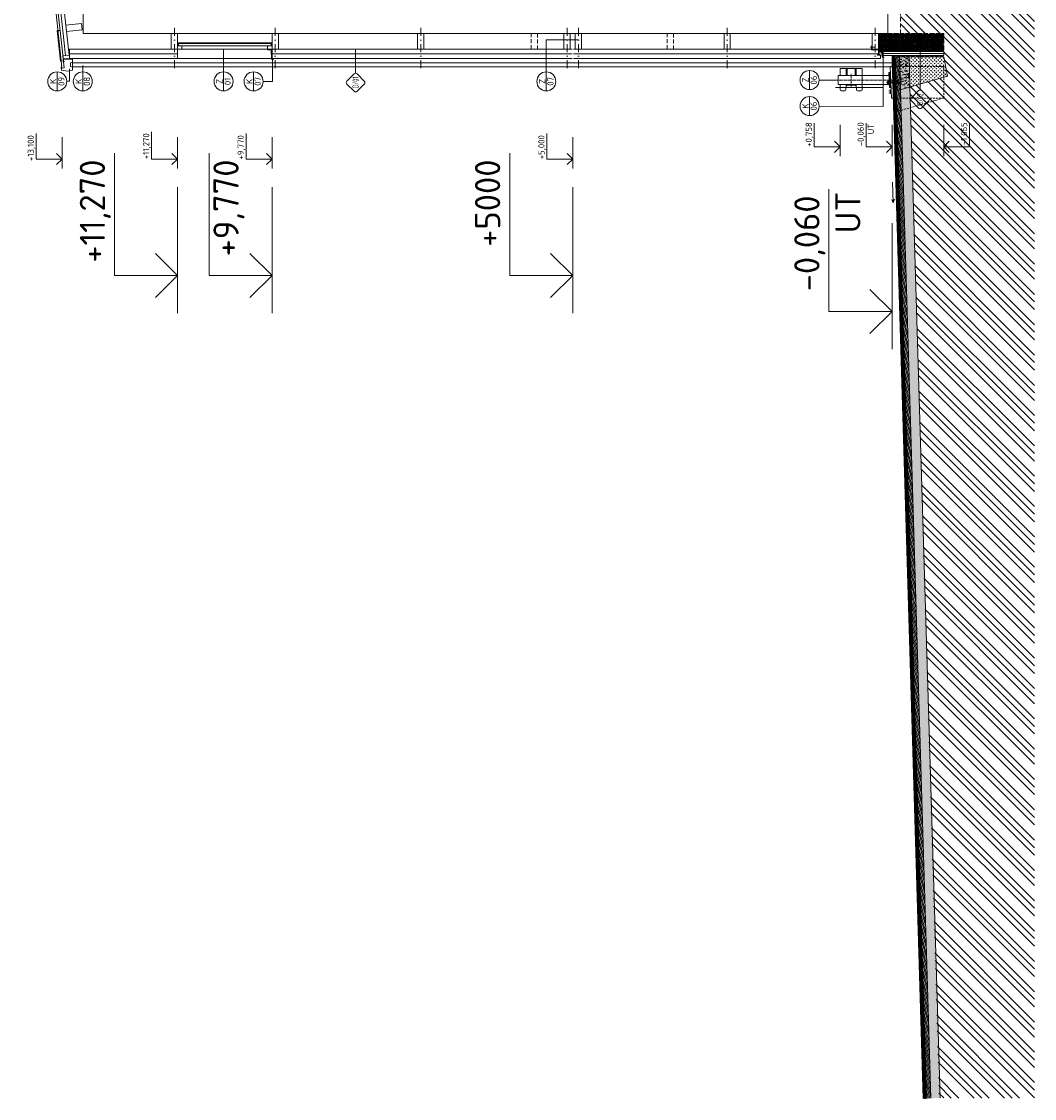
# Model space of a CAD drawing. Header units: millimetres. Extents: x -746391 to 410178, y -169697 to 100555.
# Tile 129 of 179: x 205221 to 221290, y -17492 to -413. Entities that reach past the tile are written whole.
import ezdxf
from ezdxf.enums import TextEntityAlignment as Align

# ---------------------------------------------------------------- set-up
doc = ezdxf.new("R2010")
doc.units = ezdxf.units.MM
for name, pattern in [('AM_DIN_G_W050', [13.75, 9.75, -1.5, 1, -1.5]), ('CENTERX2', [101.6, 63.5, -12.7, 12.7, -12.7]), ('DASHDOT', [25.4, 12.7, -6.35, 0, -6.35]), ('HIDDEN', [9.525, 6.35, -3.175]), ('ČÁRKOVANÁ', [19.05, 12.7, -6.35])]:
    doc.linetypes.add(name, pattern=pattern)
doc.layers.get('0').update_dxf_attribs({"color": 9})
doc.layers.add('_____detaily', color=9, linetype='Continuous')
for name, color, linetype, lineweight in [('A99_N_kce-pohl', 9, 'Continuous', 9), ('A99_N_kce-rez-sil', 9, 'Continuous', 18), ('A99_N_kce-rez-ten', 9, 'Continuous', 9), ('A99_N_koty-200-vysk', 9, 'Continuous', 9), ('A99_N_koty-50-vysk', 9, 'Continuous', 9), ('A99_N_sraf', 9, 'Continuous', 0), ('A99_N_znaceni 50', 9, 'Continuous', 5), ('A99_S_kce-pohl', 9, 'Continuous', 5), ('A99_S_kce-rez-sil', 9, 'Continuous', 15), ('A99_S_osy', 9, 'CENTERX2', 5), ('A99_S_sraf', 9, 'Continuous', 9)]:
    doc.layers.add(name, color=color, linetype=linetype, lineweight=lineweight)
doc.styles.add('A99_kota', font='isocpeur.ttf', dxfattribs={"height": 2})
doc.styles.add('A99_popis', font='isocpeur.ttf')
doc.linetypes.add('IZOLACE', pattern='A,0.00254,-2.54,[134,ltypeshp.shx,S=2.54,R=0,X=-2.54,Y=0],-5.08,[134,ltypeshp.shx,S=2.54,R=180,X=2.54,Y=0],-2.54', length=10.16254)
pattern_1 = [(50, (0, 0), (107.589027, -9.41282), [11.25, -123.75]), (355, (0, 0), (-20.8127, 112.82882), [9, -99]), (100.4514, (8.97, -0.78), (86.776407, 103.41593), [9.56103, -105.171317]), (46.1842, (0, 30), (160.08616, -24.82785), [16.875, -185.625]), (96.6356, (13.34, 27.93), (140.19941, 146.11768), [14.34154, -157.75695]), (351.1842, (0, 30), (140.19929, 146.11779), [13.5, -148.5]), (21, (15, 22.5), (89.536058, -60.392834), [11.25, -123.75]), (326, (15, 22.5), (36.4973, 108.772507), [9, -99]), (71.4514, (22.46, 17.47), (126.033394, 48.379575), [9.56103, -105.171317]), (37.5, (0, 0), (1.823978, 49.934078), [0, -97.8, 0, -100.5, 0, -99.375]), (7.5, (0, 0), (39.46043, 59.161757), [0, -57.3, 0, -95.55, 0, -37.875]), (327.5, (-33.45, 0), (80.0733654, -3.383231), [0, -37.5, 0, -117, 0, -155.25]), (317.5, (-48.45, 0), (87.477925, 15.015747), [0, -48.75, 0, -77.7, 0, -110.25])]
pattern_2 = [(105, (0, 0), (-19.3185165, -5.1763809), [])]

# ---------------------------------------------------------------- blocks, each defined once
blk = doc.blocks.new('*U79')
at = {"color": 0, "linetype": 'ByBlock', "lineweight": -2}
blk.add_line((-3, 0), (7, 0), dxfattribs=at)
for points in [[(0, 0), (0, 5), (0, 5), (9.7, 5)], [(-1.75, 1.75), (0, 0), (1.75, 1.75)]]:
    blk.add_lwpolyline(points, dxfattribs=at)
at = {"color": 0, "linetype": 'ByBlock', "lineweight": -2, "style": 'A99_kota'}
blk.add_attdef('POPIS', text='', height=2, rotation=360, dxfattribs=at).set_placement((9.2, 5.5), align=Align.BOTTOM_RIGHT)
blk.add_attdef('VYSKA', text='', height=2, rotation=360, dxfattribs=at).set_placement((9.2, 4.25), align=Align.TOP_RIGHT)
blk = doc.blocks.new('*U30')
at = {"color": 0, "linetype": 'ByBlock', "lineweight": -2}
blk.add_line((-3, 0), (7, 0), dxfattribs=at)
for points in [[(0, 0), (0, 5), (0, 5), (9.7, 5)], [(-1.75, 1.75), (0, 0), (1.75, 1.75)]]:
    blk.add_lwpolyline(points, dxfattribs=at)
at = {"color": 0, "linetype": 'ByBlock', "lineweight": -2, "style": 'A99_kota'}
for tag, p in [('VYSKA', (9.2, 7.75)), ('POPIS', (9.2, 4.5))]:
    blk.add_attdef(tag, text='', height=2, dxfattribs=at).set_placement(p, align=Align.TOP_RIGHT)
blk = doc.blocks.new('*U32')
at = {"color": 0, "linetype": 'ByBlock', "lineweight": -2}
blk.add_line((-3, 0), (7, 0), dxfattribs=at)
for points in [[(0, 0), (0, 5), (0, 5), (9.7, 5)], [(-1.75, 1.75), (0, 0), (1.75, 1.75)]]:
    blk.add_lwpolyline(points, dxfattribs=at)
at = {"color": 0, "linetype": 'ByBlock', "lineweight": -2, "style": 'A99_kota'}
for tag, p in [('VYSKA', (9.2, 7.75)), ('POPIS', (9.2, 4.5))]:
    blk.add_attdef(tag, text='', height=2, dxfattribs=at).set_placement(p, align=Align.TOP_RIGHT)
blk = doc.blocks.new('*U33')
at = {"color": 0, "linetype": 'ByBlock', "lineweight": -2}
blk.add_line((-3, 0), (7, 0), dxfattribs=at)
for points in [[(0, 0), (0, 8.2), (0, 8.2), (7.5, 8.2)], [(-1.75, 1.75), (0, 0), (1.75, 1.75)]]:
    blk.add_lwpolyline(points, dxfattribs=at)
at = {"color": 0, "linetype": 'ByBlock', "lineweight": -2, "style": 'A99_kota'}
for tag, p in [('VYSKA', (7.8, 10.95)), ('POPIS', (7, 7.7))]:
    blk.add_attdef(tag, text='', height=2, dxfattribs=at).set_placement(p, align=Align.TOP_RIGHT)
blk = doc.blocks.new('*U35')
at = {"color": 0, "linetype": 'ByBlock', "lineweight": -2}
blk.add_line((-3, 0), (7, 0), dxfattribs=at)
for points in [[(0, 0), (0, 8.2), (0, 8.2), (8.1, 8.2)], [(-1.75, 1.75), (0, 0), (1.75, 1.75)]]:
    blk.add_lwpolyline(points, dxfattribs=at)
at = {"color": 0, "linetype": 'ByBlock', "lineweight": -2, "style": 'A99_kota'}
for tag, p in [('VYSKA', (7.6, 10.95)), ('POPIS', (7.6, 7.7))]:
    blk.add_attdef(tag, text='', height=2, dxfattribs=at).set_placement(p, align=Align.TOP_RIGHT)
blk = doc.blocks.new('*U36')
at = {"color": 0, "linetype": 'ByBlock', "lineweight": -2}
blk.add_line((-3, 0), (7, 0), dxfattribs=at)
for points in [[(0, 0), (0, 8.2), (0, 8.2), (8.7, 8.2)], [(-1.75, 1.75), (0, 0), (1.75, 1.75)]]:
    blk.add_lwpolyline(points, dxfattribs=at)
at = {"color": 0, "linetype": 'ByBlock', "lineweight": -2, "style": 'A99_kota'}
for tag, p in [('VYSKA', (8.2, 10.95)), ('POPIS', (8.2, 7.7))]:
    blk.add_attdef(tag, text='', height=2, dxfattribs=at).set_placement(p, align=Align.TOP_RIGHT)
blk = doc.blocks.new('*U63')
at = {"color": 0}
for p, q in [((-0.72, 4.14), (-4.15, 0.71)), ((4.14, 0.71), (0.71, 4.14)), ((-4.15, -0.72), (-0.72, -4.15)), ((0.71, -4.15), (4.14, -0.72)), ((4.44, 0), (15.9, 0))]:
    blk.add_line(p, q, dxfattribs=at)
for centre, start, end in [((-3.43, 0), 135, 225), ((0, 3.42), 45, 135), ((3.42, 0), 315, 45), ((0, -3.43), 225, 315)]:
    blk.add_arc(centre, 1.01, start, end, dxfattribs=at)
at = {"color": 0, "linetype": 'ByBlock', "style": 'A99_popis', "width": 0.953108}
blk.add_attdef('SKLADBA', text='', height=3, rotation=0.0103, dxfattribs=at).set_placement((-2.86, -1.51), (2.86, -1.5), align=Align.FIT)
blk = doc.blocks.new('*U85')
at = {"color": 0}
for p, q in [((-0.72, 4.14), (-4.15, 0.71)), ((4.14, 0.71), (0.71, 4.14)), ((-4.15, -0.72), (-0.72, -4.15)), ((0.71, -4.15), (4.14, -0.72)), ((4.44, 0), (25.95, 0))]:
    blk.add_line(p, q, dxfattribs=at)
for centre, start, end in [((-3.43, 0), 135, 225), ((0, 3.42), 45, 135), ((3.42, 0), 315, 45), ((0, -3.43), 225, 315)]:
    blk.add_arc(centre, 1.01, start, end, dxfattribs=at)
at = {"color": 0, "linetype": 'ByBlock', "style": 'A99_popis', "width": 0.953108}
blk.add_attdef('SKLADBA', text='', height=3, rotation=0.0103, dxfattribs=at).set_placement((-2.86, -1.51), (2.86, -1.5), align=Align.FIT)
blk = doc.blocks.new('*U18')
at = {"color": 0, "linetype": 'ByBlock'}
blk.add_line((-3.02, 0), (3.02, 0), dxfattribs=at)
blk.add_circle((0, 0), 3.02, dxfattribs=at)
at = {"color": 0, "linetype": 'ByBlock', "style": 'A99_popis'}
for tag, p in [('KATEGORIE', (0, 1.31)), ('PRVEK', (0, -1.3))]:
    blk.add_attdef(tag, text='', height=2, dxfattribs=at).set_placement(p, align=Align.MIDDLE_CENTER)
blk = doc.blocks.new('*U245')
at = {"color": 0, "linetype": 'ByBlock', "lineweight": -2}
blk.add_line((-3, 0), (7, 0), dxfattribs=at)
for points in [[(-1.75, -1.75), (0, 0), (1.75, -1.75)], [(0, 0), (0, -8.2), (0, -8.2), (7.5, -8.2)]]:
    blk.add_lwpolyline(points, dxfattribs=at)
at = {"color": 0, "linetype": 'ByBlock', "lineweight": -2, "style": 'A99_kota'}
for tag, p in [('VYSKA', (7.8, -5.45)), ('POPIS', (7, -8.7))]:
    blk.add_attdef(tag, text='', height=2, dxfattribs=at).set_placement(p, align=Align.TOP_RIGHT)

msp = doc.modelspace()

# ---------------------------------------------------------------- hatches: boundary and pattern name
at = {"layer": 'A99_N_sraf', "linetype": 'Continuous', "lineweight": 0, "ltscale": 8}
h = msp.add_hatch(dxfattribs=at)
h.set_pattern_fill('ZDIVO-STR_PEV', color=1, scale=5, angle=90, style=2)
h.set_pattern_definition([(135, (168708.988, -21418.787), (-10.6066017, -10.6066017), []), (135, (168708.988, -21411.716), (-10.6066017, -10.6066017), []), (225, (168708.988, -21418.787), (7.0710678, -7.0710678), [])])
h.paths.add_polyline_path([(219047.3, -1527.5), (219096.9, -1513.2), (219080.6, -970), (219030.4, -970)])
h = msp.add_hatch(dxfattribs=at)
h.set_pattern_fill('ZEM_OBECNE', color=256, scale=10, angle=60, style=2)
h.set_pattern_definition(pattern_2)
h.paths.add_polyline_path([(219096.9, -1513.2), (219166.4, -1493.3), (219150.7, -970), (219080.6, -970)])
at = {"layer": 'A99_N_sraf', "linetype": 'Continuous', "lineweight": 0}
h = msp.add_hatch(dxfattribs=at)
h.set_pattern_fill('AR-CONC', color=1, scale=0.025, style=2)
h.set_pattern_definition([(50, (0, 0), (0.17931504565, -0.01568803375), [0.01875, -0.20625]), (355, (0, 0), (-0.0346878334, 0.18804803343), [0.015, -0.165]), (100.4514, (0.01494, -0.0013), (0.14462734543, 0.17235988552), [0.0159350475, -0.175285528]), (46.1842, (0, 0.05), (0.26681026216, -0.04137975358), [0.028125, -0.309375]), (96.6356, (0.02223, 0.04655), (0.2336656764, 0.24352946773), [0.023902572, -0.26292825]), (351.1842, (0, 0.05), (0.2336654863, 0.24352965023), [0.0225, -0.2475]), (21, (0.025, 0.0375), (0.14922676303, -0.10065472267), [0.01875, -0.20625]), (326, (0.025, 0.0375), (0.06082883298, 0.18128751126), [0.015, -0.165]), (71.4514, (0.03744, 0.02911), (0.21005565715, 0.08063262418), [0.0159350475, -0.175285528]), (37.5, (0, 0), (0.00303996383, 0.083223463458), [0, -0.163, 0, -0.1675, 0, -0.165625]), (7.5, (0, 0), (0.06576738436, 0.09860292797), [0, -0.0955, 0, -0.15925, 0, -0.063125]), (327.5, (-0.05575, 0), (0.133455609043, -0.005638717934), [0, -0.0625, 0, -0.195, 0, -0.25875]), (317.5, (-0.08075, 0), (0.145796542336, 0.02502624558), [0, -0.08125, 0, -0.1295, 0, -0.18375])])
h.paths.add_polyline_path([(219166.4, -1493.3), (219315.1, -1450.6), (219300.7, -970), (219150.5, -970)])
h = msp.add_hatch(dxfattribs=at)
h.set_pattern_fill('ZEM_NASYPANA', color=1, scale=0.1, style=2)
h.set_pattern_definition([(135, (0, -1017000), (-56.5685425, 2e-13), [20, -60]), (225, (-28.284, -1016957.574), (-2e-13, -56.5685425), [20, -60])])
h.paths.add_polyline_path([(219910.3, -1279.6), (219850, -970), (219300.7, -970), (219315.1, -1450.6)])
at = {"layer": 'A99_S_sraf', "linetype": 'Continuous', "lineweight": 0}
h = msp.add_hatch(dxfattribs=at)
h.set_pattern_fill('ZEM_PUVODNI', color=256, scale=85)
h.set_pattern_definition([(135, (213305, 600), (-240.4163, -240.4163), []), (135, (213305, 720.2), (-240.4163, -240.4163), []), (135, (213305, 840.4), (-240.4163, -240.4163), [])])
h.paths.add_polyline_path([(219777.4, -17485), (219422.4, -5026.1), (219315.1, -1450.6), (219910.3, -1279.6), (219850, -970), (219850, -600), (219165, -600), (219165, 83650), (221290, 83650), (221290, -17487.5)])
at = {"layer": 'A99_S_sraf', "lineweight": 0, "ltscale": 2, "transparency": 33554687}
h = msp.add_hatch(dxfattribs=at)
h.set_pattern_fill('ZELEZOBETON', color=256, scale=8, angle=90)
h.set_pattern_definition([(135, (0, 0), (-28.284271, -28.284271), []), (135, (7e-16, 11.314), (-28.284271, -28.284271), []), (135, (2e-15, 33.94), (-39.59798, -16.970563), [16, -8, 0, -8])])
h.paths.add_polyline_path([(219850, -600), (218815, -600), (218815, -890), (219850, -890)])
at = {"layer": 'A99_S_sraf', "linetype": 'Continuous', "lineweight": 0, "ltscale": 0.5}
h = msp.add_hatch(dxfattribs=at)
h.set_pattern_fill('AR-CONC', color=1, scale=15, style=2)
h.set_pattern_definition(pattern_1)
h.paths.add_polyline_path([(219300.7, -970), (219150.7, -970), (219162.2, -1354.6), (219171.1, -1354.2), (219171.8, -1371.2), (219172.5, -1388.2), (219163.2, -1388.6), (219166.4, -1493.3), (219315.1, -1450.6)])
at = {"layer": 'A99_S_sraf', "linetype": 'Continuous', "lineweight": 0, "ltscale": 8}
h = msp.add_hatch(dxfattribs=at)
h.set_pattern_fill('ZDIVO-STR_PEV', color=256, scale=5, angle=90, style=2)
h.set_pattern_definition([(135, (168708.988, -22878.787), (-10.6066017, -10.6066017), []), (135, (168708.988, -22871.716), (-10.6066017, -10.6066017), []), (225, (168708.988, -22878.787), (7.0710678, -7.0710678), [])])
h.paths.add_polyline_path([(219526.3, -17492.5), (219576.3, -17491), (219096.9, -1513.2), (219047.3, -1527.5)])
h = msp.add_hatch(dxfattribs=at)
h.set_pattern_fill('ZEM_OBECNE', color=256, scale=10, angle=60, style=2)
h.set_pattern_definition(pattern_2)
h.paths.add_polyline_path([(219576.3, -17491), (219646.2, -17488.9), (219166.4, -1493.3), (219096.9, -1513.2)])
at = {"layer": 'A99_S_sraf', "linetype": 'Continuous', "lineweight": 0}
h = msp.add_hatch(dxfattribs=at)
h.set_pattern_fill('AR-CONC', color=256, scale=15, style=2)
h.set_pattern_definition(pattern_1)
h.paths.add_polyline_path([(219272.3, -5025.2), (219646.1, -17489.1), (219796.2, -17484.4), (219422.3, -5023.7), (219315.1, -1450.6), (219166.4, -1493.3)])

# ---------------------------------------------------------------- linework, layer by layer
at = {"layer": '_____detaily', "linetype": 'HIDDEN', "lineweight": 5, "ltscale": 5}
msp.add_line((219844.3, -1627), (219057.2, -1855.1), dxfattribs=at)
at = {"layer": '_____detaily', "linetype": 'Continuous', "lineweight": 5}
for points in [[(219021, -1627), (219000.9, -1127)], [(218964, -1367.1), (218963.7, -1359.1), (218978.7, -1358.5), (218979.5, -1379)], [(218978.7, -1358.5), (218977.9, -1340), (218984.9, -1339.7)], [(218992.1, -1219.4), (219004.1, -1208.4)], [(219093.7, -1356.9), (219114.2, -1356), (219114.9, -1373.5)], [(219166.3, -1358.9), (219171.3, -1358.7), (219171.8, -1371.2)], [(218954.5, -1380), (218954, -1367.5), (218964, -1367.1), (218964.5, -1379.6)], [(218954.5, -1380), (218955, -1392.5), (218965, -1392.1), (218964.5, -1379.6)], [(218965, -1392.1), (218965.3, -1400.1), (218980.3, -1399.5), (218979.5, -1379)], [(218980.3, -1399.5), (218981.1, -1418), (218988.1, -1417.7)], [(219001.1, -1560.5), (218998.4, -1493.5)], [(219001.7, -1459.2), (219014.6, -1469.1)], [(219095.1, -1391.8), (219115.6, -1391), (219114.9, -1373.5)], [(219167.3, -1383.9), (219172.3, -1383.7), (219171.8, -1371.2)], [(219001.1, -1560.5), (218995.2, -1543.5)], [(219001.1, -1560.5), (219005.6, -1543.1)]]:
    msp.add_lwpolyline(points, dxfattribs=at)
at = {"layer": '_____detaily', "linetype": 'HIDDEN', "lineweight": 5, "ltscale": 5}
for points in [[(219850, -1627), (219850, -1127), (219000.9, -1127)], [(218964.1, -1369.1), (219071.5, -1364.8)], [(219043.9, -1375.9), (219043.2, -1357.4), (219093.6, -1355.4), (219094.4, -1374.4)], [(219114.2, -1356.5), (219166.2, -1354.5), (219166.8, -1371.4)], [(218964.9, -1390.1), (219072.3, -1385.8)], [(219044, -1376.9), (219044.7, -1395.4), (219095.2, -1393.3), (219094.4, -1374.4)], [(219115.6, -1390.5), (219167.5, -1388.4), (219166.8, -1371.4)], [(219850, -1627), (219850, -1627), (219021, -1627)]]:
    msp.add_lwpolyline(points, dxfattribs=at)
at = {"layer": '_____detaily', "linetype": 'AM_DIN_G_W050', "lineweight": 5, "ltscale": 5}
for points in [[(218122.2, -1340), (219145, -1340)], [(218382, -1443), (218382, -1241.8)]]:
    msp.add_lwpolyline(points, dxfattribs=at)
at = {"layer": '_____detaily', "linetype": 'Continuous', "lineweight": 5}
msp.add_lwpolyline([(218989.7, -1459.6), (219001.7, -1459.2), (218992.1, -1219.4), (218980.1, -1219.8)], close=True, dxfattribs=at)
at = {"layer": '_____detaily', "linetype": 'AM_DIN_G_W050', "lineweight": 5, "ltscale": 2}
msp.add_lwpolyline([(218942.9, -1380.2), (219181.7, -1370.6)], dxfattribs=at)
at = {"layer": 'A99_N_kce-pohl', "color": 1, "linetype": 'Continuous', "lineweight": 5}
for points in [[(205787.4, -557.3), (205832.2, -552.5)], [(205787.4, -557.3), (205839.7, -1039.5)], [(209195, -850), (209195, -1000)], [(205900, -1044.1), (205888, -1044.1), (205883.5, -1010), (206030, -1010), (206030, -1185), (205947.6, -1199.5), (205857.1, -1184.1), (205852.2, -1138.6), (205856.3, -1138.1), (205858.4, -1158)], [(205883.2, -1013.8), (205885.3, -1028.9), (205887.5, -1028.6), (205883.6, -1006.6), (205996.2, -1006.7), (205996.2, -1003.4), (205980, -1003.4)], [(209125, -860), (209182.5, -860), (209187.5, -1010), (209225, -1010)], [(205839.7, -1039.5), (205884.4, -1034.7)], [(206030, -1137.5), (206000, -1127.5), (206000, -1067.5), (206030, -1057.5)], [(218207, -1270), (218207, -1155)], [(218207, -1155), (218557, -1155)], [(218302.4, -1270), (218302.4, -1155)], [(218317.5, -1270), (218317.5, -1155)], [(218446.5, -1270), (218446.5, -1155)], [(218461.6, -1270), (218461.6, -1155)], [(218557, -1480.2), (218557, -1155)], [(218177.2, -1410), (218177.7, -1270)], [(218980, -1270), (218177.5, -1270)], [(218207, -1410), (218177.5, -1410)], [(218985, -1410), (218205, -1410)], [(218207, -1480.2), (218207, -1410)], [(218302.4, -1433.7), (218302.4, -1410)], [(218317.5, -1421), (218317.5, -1410)], [(218446.5, -1421), (218446.5, -1410)], [(218461.6, -1433.7), (218461.6, -1410)]]:
    msp.add_lwpolyline(points, dxfattribs=at)
at = {"layer": 'A99_N_kce-pohl', "color": 1, "lineweight": 5}
for points in [[(207695, -750), (209195, -750)], [(207710, -800), (207710, -760)], [(207712.5, -760), (209145, -760)], [(207765, -800), (209125, -800)], [(207765, -850), (209125, -850)], [(209180, -800), (209180, -760)], [(218750, -820), (218685, -820)], [(218850, -900), (218850, -835)], [(207695, -1000), (209195, -1000)]]:
    msp.add_lwpolyline(points, dxfattribs=at)
at = {"layer": 'A99_N_kce-pohl', "color": 1, "linetype": 'Continuous', "lineweight": 5}
msp.add_lwpolyline([(206030, -1130), (206030, -1065), (219032.5, -1065), (219032.5, -1130)], close=True, dxfattribs=at)
at = {"layer": 'A99_N_kce-pohl', "color": 1, "linetype": 'Continuous', "lineweight": 20}
for points in [[(218207, -1480.2), (218207.5, -1495.5, 0.4044874), (218222.5, -1510), (218281.8, -1510, 0.3881938), (218296.7, -1496.3), (218302.3, -1434.8, -0.3892688), (218317.5, -1421), (218382, -1421)], [(218557, -1480.2), (218556.5, -1495.5, -0.4044874), (218541.5, -1510), (218482.2, -1510, -0.3881938), (218467.3, -1496.3), (218461.7, -1434.8, 0.3892688), (218446.5, -1421), (218382, -1421)]]:
    msp.add_lwpolyline(points, format="xyb", dxfattribs=at)
at = {"layer": 'A99_N_kce-rez-sil', "lineweight": 5}
msp.add_line((205849.6, -1038.4), (205220.9, 4763.3), dxfattribs=at)
at = {"layer": 'A99_N_kce-rez-sil'}
for p, q in [((205884.4, -1034.7), (205255.8, 4766.4)), ((205975.2, -944.4), (205355.1, 4777.9))]:
    msp.add_line(p, q, dxfattribs=at)
at = {"layer": 'A99_N_kce-rez-sil', "lineweight": 20}
for points in [[(213825, -850), (213925, -850), (213925, -600), (213825, -600), (213825, -850), (213825, -850)], [(214105, -850), (214005, -850), (214005, -600), (214105, -600), (214105, -850), (214105, -850)]]:
    msp.add_lwpolyline(points, dxfattribs=at)
at = {"layer": 'A99_N_kce-rez-sil'}
for points in [[(205980, -850), (207695, -850)], [(205980, -1000), (205980, -850)], [(207695, -850), (207695, -1000)], [(209195, -850), (213955, -850)], [(213975, -850), (218815, -850)], [(205980, -1000), (207695, -1000)], [(209195, -1000), (213955, -1000)], [(213975, -1000), (218849.6, -1000)], [(218849.6, -1000), (218849.6, -945), (218799.6, -945)]]:
    msp.add_lwpolyline(points, dxfattribs=at)
at = {"layer": 'A99_N_kce-rez-sil', "lineweight": 13}
for points in [[(207695, -850), (207765, -850), (207765, -800), (207695, -800)], [(209195, -850), (209125, -850), (209125, -800), (209195, -800)]]:
    msp.add_lwpolyline(points, close=True, dxfattribs=at)
for points in [[(207710, -797.5), (207707.5, -797.5), (207707.5, -757.5), (207747.5, -757.5), (207747.5, -760), (207710, -760), (207710, -797.5)], [(209180, -797.5), (209182.5, -797.5), (209182.5, -757.5), (209142.5, -757.5), (209142.5, -760), (209180, -760), (209180, -797.5)]]:
    msp.add_lwpolyline(points, dxfattribs=at)
at = {"layer": 'A99_N_kce-rez-sil', "color": 1}
msp.add_lwpolyline([(205975.2, -944.4), (205875.8, -955.1)], dxfattribs=at)
at = {"layer": 'A99_N_kce-rez-sil', "color": 1, "lineweight": 5}
msp.add_lwpolyline([(218815, -930), (218815, -890)], dxfattribs=at)
at = {"layer": 'A99_N_kce-rez-sil', "color": 1, "lineweight": 13}
for points in [[(218872.5, -950), (218872.5, -890)], [(219030, -950), (218872.5, -950)]]:
    msp.add_lwpolyline(points, dxfattribs=at)
at = {"layer": 'A99_N_kce-rez-ten', "color": 1}
for points in [[(205896.8, -1149), (205875.8, -955.1)], [(205862, -1152.8), (205849.6, -1038.4)], [(205896.8, -1149), (205862, -1152.8)]]:
    msp.add_lwpolyline(points, dxfattribs=at)
at = {"layer": 'A99_N_koty-50-vysk', "lineweight": 5}
for points in [[(219048.5, -3287.1), (219038.8, -2961.3)], [(219048.5, -3287.1), (219025.8, -3232.8)], [(219048.5, -3287.1), (219067.9, -3231.5)]]:
    msp.add_lwpolyline(points, dxfattribs=at)
at = {"layer": 'A99_N_sraf', "color": 1, "linetype": 'IZOLACE', "lineweight": 0, "ltscale": 3}
msp.add_lwpolyline([(205920.5, -950.3), (205300.4, 4771.9)], dxfattribs=at)
at = {"layer": 'A99_N_sraf', "color": 1, "linetype": 'IZOLACE', "lineweight": 0, "ltscale": 6}
for points in [[(207695, -925), (205980, -925)], [(209195, -925), (213955, -925)], [(213975, -925), (218815, -925)]]:
    msp.add_lwpolyline(points, dxfattribs=at)
at = {"layer": 'A99_N_sraf', "color": 1, "linetype": 'IZOLACE', "lineweight": 0, "ltscale": 2}
msp.add_lwpolyline([(218872.5, -920), (219850, -920)], dxfattribs=at)
at = {"layer": 'A99_N_znaceni 50', "lineweight": 5}
msp.add_lwpolyline([(208426.2, -1210.9), (208425, -850)], dxfattribs=at)
at = {"layer": 'A99_N_znaceni 50'}
for points in [[(213546.2, -1210.9), (213546.2, -705), (214055, -705)], [(218131, -1457.5), (218890, -1457.5), (218890, -697.2)], [(209053.5, -1361.9), (209200, -1361.9), (209200, -1010)], [(217874.6, -1757.2), (218890, -1757.7), (218890, -979.7)], [(205940, -1360), (205980, -1360), (205980, -1165)], [(206192.5, -1210.9), (206192.5, -1107.9)], [(218177.5, -1340), (217874.6, -1340)]]:
    msp.add_lwpolyline(points, dxfattribs=at)
at = {"layer": 'A99_S_kce-pohl'}
msp.add_line((206199.8, -600), (218815, -600), dxfattribs=at)
for points in [[(206199.8, -600), (206199.8, -100)], [(219526.3, -17492.5), (219047.3, -1527.5)], [(219576.3, -17491), (219096.9, -1513.2)], [(219646.2, -17488.9), (219166.4, -1493.3)], [(219796.2, -17484.4), (219315.1, -1450.6)]]:
    msp.add_lwpolyline(points, dxfattribs=at)
at = {"layer": 'A99_S_kce-rez-sil', "color": 7, "linetype": 'HIDDEN', "lineweight": 5, "ltscale": 10}
msp.add_line((219165, -600), (219165, 83650), dxfattribs=at)
at = {"layer": 'A99_S_kce-rez-sil', "color": 7, "linetype": 'Continuous', "lineweight": 15}
for q in [(218965, 26430), (218815, -600)]:
    msp.add_line((218965, -600), q, dxfattribs=at)
at = {"layer": 'A99_S_kce-rez-sil', "color": 1, "linetype": 'Continuous', "lineweight": 5}
for p, q in [((219030.4, -970), (219850, -970)), ((219850.6, -970.4), (219910.3, -1279.6)), ((219910.3, -1279.6), (219047.3, -1527.5))]:
    msp.add_line(p, q, dxfattribs=at)
at = {"layer": 'A99_S_kce-rez-sil', "linetype": 'Continuous', "flags": 128}
for points in [[(205924.1, -472.1), (206172.6, -445.2), (206183.4, -544.6), (205934.8, -571.5)], [(207595, -850), (207595, -600), (207695, -600), (207695, -850)], [(209195, -850), (209195, -600), (209295, -600), (209295, -850)], [(211505, -850), (211505, -600), (211605, -600), (211605, -850)], [(216365, -850), (216365, -600), (216465, -600), (216465, -850)], [(218715, -850), (218715, -600), (218815, -600), (218815, -850)]]:
    msp.add_lwpolyline(points, close=True, dxfattribs=at)
at = {"layer": 'A99_S_kce-rez-sil', "linetype": 'HIDDEN', "ltscale": 10}
for points in [[(213305, -850), (213305, -600), (213405, -600), (213405, -850)], [(215465, -850), (215465, -600), (215565, -600), (215565, -850)]]:
    msp.add_lwpolyline(points, close=True, dxfattribs=at)
at = {"layer": 'A99_S_kce-rez-sil', "color": 7, "linetype": 'HIDDEN', "lineweight": 5, "ltscale": 10}
for points in [[(218965, -600), (219850, -600)], [(219850, -950), (219850, -600)]]:
    msp.add_lwpolyline(points, dxfattribs=at)
at = {"layer": 'A99_S_kce-rez-sil', "color": 1, "linetype": 'Continuous', "lineweight": 5}
for points in [[(218705, -800), (218705, -860), (218815, -860), (218815, -890), (218870, -890)], [(218799.6, -945), (218799.6, -930), (218815, -930)], [(218804, -936.5), (218835, -931.8), (218835, -890), (218875, -890)], [(218894.4, -970.2), (218904, -979.7), (218872.5, -979.7), (218864.6, -892.5), (218832.2, -892.5)], [(219096.9, -1513.2), (219080.6, -970)], [(219166.4, -1493.3), (219150.7, -970)], [(219315.1, -1450.6), (219300.7, -970)]]:
    msp.add_lwpolyline(points, dxfattribs=at)
at = {"layer": 'A99_S_kce-rez-sil', "color": 1, "linetype": 'Continuous', "lineweight": 5, "flags": 128}
for points in [[(218815, -850), (218815, -890), (218815, -890)], [(218815, -890), (219850, -890)], [(219030, -950), (219850, -950)]]:
    msp.add_lwpolyline(points, dxfattribs=at)
at = {"layer": 'A99_S_kce-rez-sil', "color": 1, "linetype": 'Continuous', "lineweight": 9}
msp.add_lwpolyline([(219047.3, -1527.5), (219030, -950)], dxfattribs=at)
at = {"layer": 'A99_S_kce-rez-sil', "color": 1, "linetype": 'ČÁRKOVANÁ', "lineweight": 5, "ltscale": 4}
msp.add_lwpolyline([(219030.2, -960), (219850, -960)], dxfattribs=at)
at = {"layer": 'A99_S_osy', "linetype": 'DASHDOT', "lineweight": 5, "ltscale": 10}
for points in [[(207645, -1150), (207645, -485)], [(209245, -1150), (209245, -485)], [(211555, -1150), (211555, -485)], [(213875, -1150), (213875, -485)], [(214055, -1150), (214055, -485)], [(216415, -1150), (216415, -485)], [(218765, -1150), (218765, -485)]]:
    msp.add_lwpolyline(points, dxfattribs=at)

# ---------------------------------------------------------------- block references
at = {"layer": 'A99_N_koty-200-vysk', "lineweight": 5, "xscale": 200, "yscale": 200, "zscale": 200, "rotation": 90.00000000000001}
for name, p, values in [('*U30', (207695, -4440), {'VYSKA': '+11,270'}), ('*U32', (213965, -4440), {'VYSKA': '+5000'})]:
    msp.add_blockref(name, p, dxfattribs=at).add_auto_attribs(values)
at = {"layer": 'A99_N_koty-200-vysk', "lineweight": 5}
ref = msp.add_blockref('*U79', (209195, -4440), dxfattribs=dict(at, xscale=200, yscale=200, zscale=200, rotation=90.00000000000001))
ref.add_attrib('VYSKA', '+9,770', dxfattribs={"layer": '0', "color": 0, "linetype": 'ByBlock', "lineweight": -2, "height": 400, "rotation": 90, "style": 'A99_kota'}).set_placement((208265, -2600), align=Align.TOP_RIGHT)
ref = msp.add_blockref('*U32', (219030, -5010), dxfattribs=dict(at, xscale=200, yscale=200, zscale=200, rotation=90.00000000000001))
ref.add_attrib('VYSKA', '-0,060', dxfattribs={"layer": '0', "color": 0, "linetype": 'ByBlock', "lineweight": -2, "height": 400, "rotation": 90, "style": 'A99_kota'}).set_placement((217480, -3170), align=Align.TOP_RIGHT)
ref.add_attrib('POPIS_001', 'UT', (218530, -3770), dxfattribs={"layer": '0', "color": 0, "linetype": 'ByBlock', "lineweight": -2, "height": 400, "rotation": 90, "style": 'A99_kota'})
at = {"layer": 'A99_N_koty-50-vysk', "lineweight": 5, "xscale": 50, "yscale": 50, "zscale": 50, "rotation": 90.00000000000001}
for name, p, values in [('*U33', (218207, -2400), {'VYSKA': '+0,758'}), ('*U245', (219850, -2400), {'VYSKA': '-1,065'}), ('*U35', (205865, -2595), {'VYSKA': '+13,100'}), ('*U36', (207695, -2595), {'VYSKA': '+11,270'}), ('*U35', (209195, -2595), {'VYSKA': '+9,770'}), ('*U35', (213965, -2595), {'VYSKA': '+5,000'})]:
    msp.add_blockref(name, p, dxfattribs=at).add_auto_attribs(values)
at = {"layer": 'A99_N_koty-50-vysk', "lineweight": 5}
ref = msp.add_blockref('*U33', (219030, -2400), dxfattribs=dict(at, xscale=50, yscale=50, zscale=50, rotation=90.00000000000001))
ref.add_attrib('VYSKA', '-0,060', dxfattribs={"layer": '0', "color": 0, "linetype": 'ByBlock', "lineweight": -2, "height": 100, "rotation": 90, "style": 'A99_kota'}).set_placement((218482.5, -2010), align=Align.TOP_RIGHT)
ref.add_attrib('POPIS_001', 'UT', (218745, -2200), dxfattribs={"layer": '0', "color": 0, "linetype": 'ByBlock', "lineweight": -2, "height": 100, "rotation": 90, "style": 'A99_kota'})
at = {"layer": 'A99_N_znaceni 50', "lineweight": 5}
ref = msp.add_blockref('*U63', (210519.8, -1380), dxfattribs=dict(at, xscale=33.325, yscale=33.325, zscale=33.325, rotation=89.99999999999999))
ref.add_attrib('SKLADBA', 'O/01', dxfattribs={"layer": '0', "color": 0, "linetype": 'ByBlock', "height": 100, "rotation": 90.01026, "style": 'A99_popis', "width": 0.705829}).set_placement((210570, -1475.4), (210570, -1284.8), align=Align.FIT)
ref = msp.add_blockref('*U85', (219474.8, -1646.2), dxfattribs=dict(at, xscale=33.325, yscale=33.325, zscale=33.325, rotation=89.99999999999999))
ref.add_attrib('SKLADBA', 'O/02', dxfattribs={"layer": '0', "color": 0, "linetype": 'ByBlock', "height": 100, "rotation": 90.01026, "style": 'A99_popis', "width": 0.657151}).set_placement((219525, -1741.7), (219525, -1551.1), align=Align.FIT)
at = {"layer": 'A99_N_znaceni 50', "xscale": 50, "yscale": 50, "zscale": 50}
for p, rotation, values in [((217723.6, -1340), 90.00000000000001, {'KATEGORIE': 'Z', 'PRVEK': '06'}), ((205787.5, -1361.9), 90, {'KATEGORIE': 'K', 'PRVEK': '09'}), ((206192.5, -1361.9), 90, {'KATEGORIE': 'K', 'PRVEK': '08'}), ((208426.2, -1361.9), 90, {'KATEGORIE': 'Z', 'PRVEK': '01'}), ((208902.5, -1361.9), 90, {'KATEGORIE': 'K', 'PRVEK': '07'}), ((213546.2, -1361.9), 90, {'KATEGORIE': 'Z', 'PRVEK': '07'}), ((217723.6, -1753.7), 90.00000000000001, {'KATEGORIE': 'K', 'PRVEK': '06'})]:
    msp.add_blockref('*U18', p, dxfattribs=dict(at, rotation=rotation)).add_auto_attribs(values)

# ---------------------------------------------------------------- texts
at = {"layer": '_____detaily', "lineweight": 5, "style": 'A99_popis'}
msp.add_text('3,0%%%', height=20, rotation=90, dxfattribs=at).set_placement((218991.2, -1555.5))

doc.saveas('drawing.dxf')
